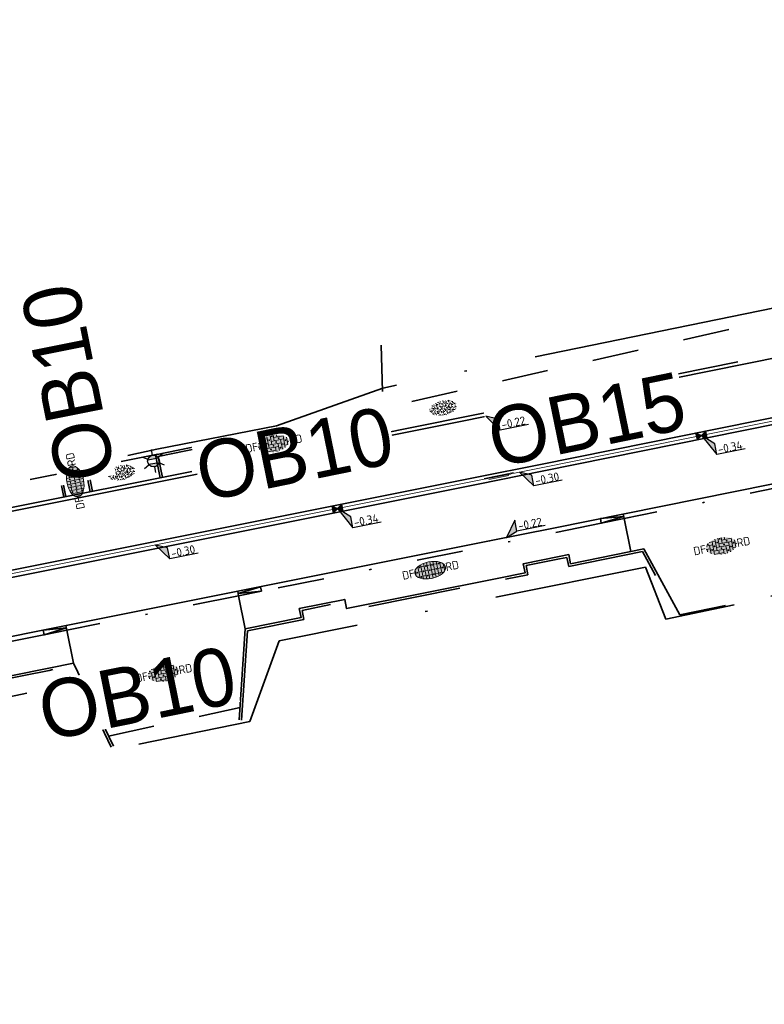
# Model space of a CAD drawing. Header units: metres. Extents: x 0 to 269924, y 0 to 933292.
# Tile 193 of 247: x 135125 to 135157, y 466665 to 466707. Entities that reach past the tile are written whole.
import ezdxf
from ezdxf import colors
from ezdxf.entities.mleader import LeaderData, LeaderLine
from ezdxf.enums import TextEntityAlignment as Align
from ezdxf.math import Vec2, Vec3

# ---------------------------------------------------------------- set-up
doc = ezdxf.new("R2018")
doc.units = ezdxf.units.M
for name, pattern in [('VH-GELEIDEBAND', [6, 2, -2, 0, -2]), ('VH-OPSLUITBAND_100X200', [16, 8, -2, 4, -2]), ('VH-OPSLUITBAND_150X250', [24, 16, -2, 4, -2]), ('XX-HIDDEN', [4, 2, -2]), ('XX-PROJECTGRENS', [18, 12, -3, 0, -3])]:
    doc.linetypes.add(name, pattern=pattern)
for name, color, linetype, lineweight in [('N-WE-GR-GRAS-A-200', 62, 'Continuous', 18), ('N-WE-IE-MEUBILAIR_WEGMEUBILAIR_LICHTMAST-S', 7, 'Continuous', 25), ('N-WE-KG-GRENS_PROJECT-G', 7, 'XX-PROJECTGRENS', 35), ('N-WE-KL-ET_LS_OV_LICHTMAST-S', 190, 'Continuous', 25), ('N-WE-VH-GOOT-S', 170, 'Continuous', 18), ('N-WE-VH-GOOT_STRAATBAKSTEEN-G', 170, 'Continuous', 35), ('N-WE-VH-KANTOPSLUITING-T18', 10, 'Continuous', 18), ('N-WE-VH-KANTOPSLUITING_GELEIDEBAND_50 200_250-G', 20, 'VH-GELEIDEBAND', 35), ('N-WE-VH-KANTOPSLUITING_OPSLUITBAND_100X200-G', 150, 'VH-OPSLUITBAND_100X200', 35), ('N-WE-VH-KANTOPSLUITING_OPSLUITBAND_150X250-G', 150, 'VH-OPSLUITBAND_150X250', 35), ('N-WE-VH-KANTOPSLUITING_VOORKANTBAND-G', 50, 'Continuous', 35), ('N-WE-VH-MATERIAALGRENS-G', 7, 'XX-HIDDEN', 35), ('N-WE-VH-VERHARDING-T18', 10, 'Continuous', 18), ('N-WE-VH-VERHARDING_ASFALT-S', 7, 'Continuous', 18), ('N-WE-VH-VERHARDING_STRAATBAKSTEEN-S', 7, 'Continuous', 18), ('X-XX-AL-HOOGTELABEL-S', 7, 'Continuous', 25)]:
    doc.layers.add(name, color=color, linetype=linetype, lineweight=lineweight)
doc.layers.add('N-WE-GR-GRAS-S', color=7, linetype='Continuous', lineweight=18, true_color=0x00a500)
doc.layers.add('N-WE-RI-HWA_KOLK-S', color=150, linetype='Continuous', lineweight=25, true_color=0x007fff)
doc.layers.add('X-XX-AL-HULPLIJN-G', color=30, linetype='Continuous', lineweight=18, plot=False)
doc.styles.add('NLCS-ISO', font='NLCS-ISO.ttf')
doc.styles.add('NLCS-ISO-M200-T18', font='NLCS-ISO.ttf', dxfattribs={"height": 0.36})
doc.styles.get("Standard").update_dxf_attribs({"font": 'romand.shx'})

# ---------------------------------------------------------------- blocks, each defined once
blk = doc.blocks.new('*U97')
for p, q in [((2.54, -2.2), (0, 0)), ((0, 0), (2.63, -4.6)), ((2.63, -4.6), (2.54, -2.2)), ((8.83, -4.38), (2.63, -4.6))]:
    blk.add_line(p, q)
blk.add_solid([(2.54, -2.2), (0, 0), (2.63, -4.6)])
at = {"style": 'NLCS-ISO'}
blk.add_attdef('...', text='', height=1.8, rotation=2.0313, dxfattribs=at).set_placement((5.74, -4.91), align=Align.BOTTOM_CENTER)
blk = doc.blocks.new('*U98')
at = {"layer": 'X-XX-AL-HOOGTELABEL-S', "xscale": 0.2, "yscale": 0.2, "zscale": 0.2, "rotation": 357.9686646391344}
blk.add_blockref('*U97', (0, 0), dxfattribs=at).add_auto_attribs({'...': '-0.34'})
blk = doc.blocks.new('*U99')
at = {"layer": 'N-WE-GR-GRAS-A-200', "color": 0, "linetype": 'ByBlock', "lineweight": -2, "transparency": 16777216}
for p, rotation in [((135153.923, 466689.474), 11.42573594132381), ((135138.237, 466686.322), 11.30981855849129)]:
    blk.add_blockref('*U98', p, dxfattribs=dict(at, rotation=rotation))
blk = doc.blocks.new('*U114')
for p, q in [((2.49, -1.03), (0, 0)), ((0, 0), (2.56, -3.43)), ((2.56, -3.43), (2.49, -1.03)), ((8.76, -3.25), (2.56, -3.43))]:
    blk.add_line(p, q)
blk.add_solid([(2.49, -1.03), (0, 0), (2.56, -3.43)])
at = {"style": 'NLCS-ISO'}
blk.add_attdef('...', text='', height=1.8, rotation=1.7023, dxfattribs=at).set_placement((5.68, -3.76), align=Align.BOTTOM_CENTER)
blk = doc.blocks.new('*U115')
at = {"layer": 'X-XX-AL-HOOGTELABEL-S', "xscale": 0.2000000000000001, "yscale": 0.2000000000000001, "zscale": 0.2000000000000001, "rotation": 358.2976530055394}
blk.add_blockref('*U114', (0, 0), dxfattribs=at).add_auto_attribs({'...': '-0.30'})
blk = doc.blocks.new('*U116')
at = {"layer": 'N-WE-VH-VERHARDING_ASFALT-S', "color": 0, "linetype": 'ByBlock', "lineweight": -2, "transparency": 16777216}
for p, rotation in [((135146.081, 466687.891), 11.31343506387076), ((135130.392, 466684.753), 11.30981855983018)]:
    blk.add_blockref('*U115', p, dxfattribs=dict(at, rotation=rotation))
blk = doc.blocks.new('*U95')
for p, q in [((2.5, -1.02), (0, 0)), ((0, 0), (2.58, -3.42)), ((2.58, -3.42), (2.5, -1.02)), ((8.78, -3.2), (2.58, -3.42))]:
    blk.add_line(p, q)
blk.add_solid([(2.5, -1.02), (0, 0), (2.58, -3.42)])
at = {"style": 'NLCS-ISO'}
blk.add_attdef('...', text='', height=1.8, rotation=1.9991, dxfattribs=at).set_placement((5.7, -3.73), align=Align.BOTTOM_CENTER)
blk = doc.blocks.new('*U96')
for p, q in [((2.39, 3.35), (0, 0)), ((2.44, 0.95), (2.39, 3.35)), ((0, 0), (2.44, 0.95)), ((8.64, 1.08), (2.44, 0.95))]:
    blk.add_line(p, q)
blk.add_solid([(2.39, 3.35), (0, 0), (2.44, 0.95)])
at = {"style": 'NLCS-ISO'}
blk.add_attdef('...', text='', height=1.8, rotation=1.1798, dxfattribs=at).set_placement((5.55, 0.59), align=Align.BOTTOM_CENTER)
blk = doc.blocks.new('*U542')
at = {"lineweight": 30, "flags": 106}
blk.add_attdef('OB', text='', height=0.36, dxfattribs=at).set_placement((0, 0.1), align=Align.BOTTOM_CENTER)
blk = doc.blocks.new('N-SIE-WEG_LICHTMAST-SO')
h = blk.add_hatch(color=256)
h.paths.add_polyline_path([(1.16, 0.5, 0.658505), (-1.16, 0.5)])
h.paths.add_polyline_path([(-1.16, -0.5, 0.658505), (1.16, -0.5)])
at = {"flags": 128}
for points in [[(0, 1.27), (0, 2.53)], [(-2.19, 1.27), (-1.1, 0.63)], [(-1.16, 0.5), (1.16, 0.5)], [(1.1, 0.63), (2.19, 1.27)], [(-2.19, -1.27), (-1.1, -0.63)], [(-1.16, -0.5), (1.16, -0.5)], [(0, -1.27), (0, -2.53)], [(2.19, -1.27), (1.1, -0.63)]]:
    blk.add_lwpolyline(points, dxfattribs=at)
at = {"ltscale": 0.5}
blk.add_circle((0, 0), 1.27, dxfattribs=at)
at = {"style": 'NLCS-ISO'}
blk.add_attdef('TYPE', text='', height=1.8, dxfattribs=at).set_placement((0, 2.53), align=Align.BOTTOM_CENTER)
blk = doc.blocks.new('SVH-GOOT_SYMBOOL-SO')
at = {"color": 7, "linetype": 'Continuous'}
for p, q in [((-0.206, 2.137), (-0.206, -2.217)), ((0, 2.669), (0, -2.669)), ((0.2, 3.125), (0.2, -3.359))]:
    blk.add_line(p, q, dxfattribs=at)
at = {"style": 'NLCS-ISO'}
blk.add_attdef('MATERIAAL', text='', height=1.8, dxfattribs=at).set_placement((-1.098, 0), align=Align.MIDDLE_RIGHT)
blk.add_attdef('KLEUR', text='', height=1.8, dxfattribs=at).set_placement((1.1, 0), align=Align.MIDDLE_LEFT)
blk = doc.blocks.new('*U586')
at = {"layer": 'N-WE-VH-GOOT-S', "xscale": 0.2, "yscale": 0.2, "zscale": 0.2, "rotation": 90.04068231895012}
blk.add_blockref('SVH-GOOT_SYMBOOL-SO', (0, 0), dxfattribs=at)
blk = doc.blocks.new('*U587')
at = {"layer": 'N-WE-KL-ET_LS_OV_LICHTMAST-S', "color": 0, "linetype": 'ByBlock', "lineweight": -2, "transparency": 16777216, "rotation": 11.31343506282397}
blk.add_blockref('*U586', (135145.175, 466687.709), dxfattribs=at)
blk = doc.blocks.new('SVH-SBS_DIKFORMAAT_ELLEBOOG_KL-SO')
h = blk.add_hatch(color=254)
edge = h.paths.add_edge_path()
edge.add_ellipse((1.09, 0.12), major_axis=(3.39, 0), ratio=0.533267, start_angle=0, end_angle=360)
for p, q in [((-2.3, 0), (-1.38, 0)), ((-2.13, 0.69), (-0.69, 0.69)), ((-1.38, 0.69), (-1.38, -1.12)), ((-1.35, 1.38), (0, 1.38)), ((-0.69, 1.38), (-0.69, -1.38)), ((0, 1.84), (0, -0.69)), ((0, 0), (2.76, 0)), ((0.69, 1.92), (0.69, 0)), ((0.69, 0.69), (3.45, 0.69)), ((1.38, 1.93), (1.38, 0.69)), ((1.38, 1.38), (3.54, 1.38)), ((2.07, 1.86), (2.07, 1.38)), ((2.76, 0.69), (2.76, -1.45)), ((3.45, 1.38), (3.45, -1.18)), ((4.14, 0.92), (4.14, -0.67)), ((4.14, 0), (4.48, 0)), ((-2.07, 0), (-2.07, -0.54)), ((-0.8, -1.38), (1.38, -1.38)), ((-0.69, -0.69), (2.07, -0.69)), ((0.69, -1.38), (0.69, -1.67)), ((1.38, -0.69), (1.38, -1.68)), ((2.07, 0), (2.07, -1.61)), ((2.76, -1.38), (2.98, -1.38)), ((3.45, -0.69), (4.12, -0.69))]:
    blk.add_line(p, q)
for centre in [(-0.35, 0.34), (0.34, 1.03), (1.03, 1.72), (1.72, 0.34), (2.41, 1.03), (3.79, 0.34), (-1.04, -0.35), (0.34, -1.04), (1.03, -0.35), (2.41, -1.04), (3.11, -0.35)]:
    blk.add_circle(centre, 0.0881)
for centre, start, end in [((-1.73, 1.03), 158.9124, 101.1902), ((1.72, -1.73), 59.0911, 132.3433)]:
    blk.add_arc(centre, 0.0881, start, end)
at = {"style": 'NLCS-ISO'}
blk.add_attdef('FORMAAT', text='', height=1.8, dxfattribs=at).set_placement((-2.3, 0.12), align=Align.MIDDLE_RIGHT)
blk.add_attdef('KLEUR', text='', height=1.8, dxfattribs=at).set_placement((4.49, 0.12), align=Align.MIDDLE_LEFT)
at = {"style": 'NLCS-ISO', "flags": 1}
blk.add_attdef('FUNCTIE', text='', height=1.8, dxfattribs=at).set_placement((0.12, -3.58), align=Align.MIDDLE_CENTER)
blk = doc.blocks.new('SVH-SBS_DIKFORMAAT_HALFST_KL-SO')
h = blk.add_hatch(color=254)
edge = h.paths.add_edge_path()
edge.add_ellipse((0.06, -0.03), major_axis=(3.39, 0), ratio=0.533267, start_angle=0, end_angle=360)
for p, q in [((-3.34, 0.03), (-3.11, 0.03)), ((-3.11, -0.69), (-3.11, 0.63)), ((-2.65, 1.06), (-2.42, 1.06)), ((-2.42, -1.27), (-2.42, 1.21)), ((-2.42, 0.03), (-1.73, 0.03)), ((-1.73, -1.57), (-1.73, 1.51)), ((-1.73, 1.06), (-1.04, 1.06)), ((-1.04, -1.74), (-1.04, 1.69)), ((-1.04, 0.03), (-0.35, 0.03)), ((-0.35, -1.83), (-0.35, 1.77)), ((-0.35, 1.06), (0.34, 1.06)), ((0.34, -1.83), (0.34, 1.78)), ((0.34, 0.03), (1.03, 0.03)), ((1.03, -1.76), (1.03, 1.71)), ((1.03, 1.06), (1.72, 1.06)), ((1.72, -1.6), (1.72, 1.55)), ((1.72, 0.03), (2.41, 0.03)), ((2.41, -1.33), (2.41, 1.27)), ((2.41, 1.06), (2.77, 1.06)), ((3.1, -0.82), (3.1, 0.77)), ((3.1, 0.03), (3.45, 0.03)), ((-2.8, -1.01), (-2.42, -1.01)), ((-1.73, -1.01), (-1.04, -1.01)), ((-0.35, -1.01), (0.34, -1.01)), ((1.03, -1.01), (1.72, -1.01)), ((2.41, -1.01), (2.91, -1.01))]:
    blk.add_line(p, q)
for centre in [(-2.76, 0), (-2.07, 1.03), (-1.38, 0), (-0.69, 1.03), (0, 0), (0.69, 1.03), (1.38, 0), (2.07, 1.03), (2.76, 0), (-2.07, -1.09), (-0.69, -1.09), (0.69, -1.04), (2.07, -1.04)]:
    blk.add_circle(centre, 0.0881)
blk.add_ellipse((0.06, -0.03), major_axis=(3.39, 0), ratio=0.533267)
at = {"style": 'NLCS-ISO'}
blk.add_attdef('FORMAAT', text='', height=1.8, dxfattribs=at).set_placement((-3.34, -0.03), align=Align.MIDDLE_RIGHT)
blk.add_attdef('KLEUR', text='', height=1.8, dxfattribs=at).set_placement((3.45, -0.03), align=Align.MIDDLE_LEFT)
at = {"style": 'NLCS-ISO', "flags": 1}
blk.add_attdef('FUNCTIE', text='', height=1.8, dxfattribs=at).set_placement((0.12, -3.58), align=Align.MIDDLE_CENTER)
blk = doc.blocks.new('*U141')
at = {"lineweight": 30, "flags": 106}
blk.add_attdef('OB', text='', height=0.36, dxfattribs=at).set_placement((0, 0.1), align=Align.BOTTOM_CENTER)
blk = doc.blocks.new('*U636')
at = {"lineweight": 30, "flags": 106}
blk.add_attdef('OB', text='', height=0.36, dxfattribs=at).set_placement((0, 0.1), align=Align.BOTTOM_CENTER)
blk = doc.blocks.new('SGR-GRAS_01-SO')
at = {"ltscale": 0.1}
for p, q in [((-1.96, -0.07), (-1.98, 0)), ((-1.93, 0.19), (-1.93, 0.24)), ((-1.89, 0.24), (-1.92, 0.25)), ((-1.67, 0.02), (-1.6, 0.04)), ((-1.6, 0.24), (-1.65, 0.29)), ((-1.53, 0.32), (-1.6, 0.35)), ((-1.45, 0.64), (-1.52, 0.66)), ((-1.52, 0.19), (-1.44, 0.19)), ((-1.47, 0.58), (-1.48, 0.65)), ((-1.43, 0.48), (-1.35, 0.5)), ((-1.36, 0.21), (-1.43, 0.23)), ((-1.42, 0.13), (-1.36, 0.17)), ((-1.38, 0.11), (-1.32, 0.16)), ((-1.37, 0.01), (-1.38, 0.08)), ((-1.33, 0.11), (-1.33, 0.19)), ((-1.3, 0.76), (-1.32, 0.77)), ((-1.28, 0.68), (-1.28, 0.76)), ((-1.17, 0.39), (-1.23, 0.43)), ((-1.17, 0.24), (-1.22, 0.29)), ((-1.15, 0.65), (-1.21, 0.7)), ((-1.11, 0.17), (-1.04, 0.19)), ((-1.03, 0.03), (-1.1, 0.07)), ((-0.94, 0.84), (-1, 0.88)), ((-0.97, 0.51), (-0.92, 0.57)), ((-0.89, 0.5), (-0.97, 0.52)), ((-0.94, 0.19), (-0.87, 0.19)), ((-0.92, 0.42), (-0.86, 0.46)), ((-0.89, 0.81), (-0.82, 0.81)), ((-0.87, 0.66), (-0.89, 0.73)), ((-0.8, 0.06), (-0.88, 0.08)), ((-0.87, 0.62), (-0.8, 0.64)), ((-0.8, 0.47), (-0.87, 0.51)), ((-0.75, 0.24), (-0.8, 0.29)), ((-0.77, 0.09), (-0.79, 0.16)), ((-0.73, 0.65), (-0.78, 0.7)), ((-0.74, 0.03), (-0.73, 0.11)), ((-0.67, 0.11), (-0.73, 0.14)), ((-0.69, 0.61), (-0.68, 0.68)), ((-0.58, 0.92), (-0.64, 0.96)), ((-0.56, 0.92), (-0.51, 0.97)), ((-0.56, 0.32), (-0.48, 0.34)), ((-0.44, 0.55), (-0.51, 0.59)), ((-0.43, 0.78), (-0.5, 0.8)), ((-0.42, 0.71), (-0.36, 0.74)), ((-0.34, 0.35), (-0.41, 0.37)), ((-0.32, 0.24), (-0.38, 0.29)), ((-0.31, 0.19), (-0.37, 0.22)), ((-0.37, 0.19), (-0.29, 0.19)), ((-0.31, 0.65), (-0.36, 0.7)), ((-0.32, 0.81), (-0.24, 0.81)), ((-0.32, 0.77), (-0.24, 0.79)), ((-0.28, 0.73), (-0.29, 0.81)), ((-0.21, 1), (-0.27, 1.03)), ((-0.24, 0.02), (-0.17, 0.04)), ((-0.18, 0.17), (-0.19, 0.24)), ((-0.08, 0.63), (-0.14, 0.67)), ((-0.14, -0.04), (-0.14, 0.03)), ((-0.09, 0.53), (-0.09, 0.6)), ((-0.08, 0.16), (-0.03, 0.21)), ((-0.07, 0.19), (0, 0.23)), ((0.06, 0.27), (-0.01, 0.3)), ((0, 0.47), (0.07, 0.49)), ((0.1, 0.24), (0.05, 0.29)), ((0.13, 0.64), (0.06, 0.66)), ((0.07, 0.99), (0.14, 1.03)), ((0.12, 0.65), (0.07, 0.7)), ((0.22, 0.2), (0.15, 0.22)), ((0.21, 0.19), (0.28, 0.19)), ((0.29, 0.71), (0.22, 0.75)), ((0.24, 0.92), (0.31, 0.94)), ((0.26, 0.81), (0.33, 0.81)), ((0.32, 0.81), (0.3, 0.89)), ((0.31, 0.17), (0.39, 0.19)), ((0.32, 0.57), (0.38, 0.62)), ((0.42, 0.34), (0.36, 0.38)), ((0.42, 0.25), (0.4, 0.32)), ((0.43, 0.48), (0.49, 0.51)), ((0.53, 0.24), (0.47, 0.29)), ((0.54, 0.65), (0.49, 0.7)), ((0.56, -0.02), (0.49, 0.02)), ((0.5, 0.45), (0.51, 0.53)), ((0.59, 0.93), (0.52, 0.94)), ((0.55, 0.62), (0.63, 0.64)), ((0.65, 0.79), (0.58, 0.83)), ((0.68, 0.49), (0.61, 0.51)), ((0.77, 0.05), (0.7, 0.07)), ((0.78, 0.42), (0.72, 0.46)), ((0.78, 0.19), (0.86, 0.19)), ((0.83, 0.81), (0.91, 0.81)), ((0.92, 0.06), (0.85, 0.09)), ((0.87, 0.31), (0.94, 0.33)), ((0.95, 0.24), (0.9, 0.29)), ((0.91, 0.89), (0.91, 0.92)), ((0.97, 0.65), (0.91, 0.7)), ((0.93, 0.76), (0.99, 0.8)), ((1.01, 0.87), (0.95, 0.91)), ((1.01, 0.33), (1, 0.4)), ((1.15, 0.78), (1.08, 0.8)), ((1.15, 0.5), (1.08, 0.54)), ((1.1, 0.38), (1.1, 0.45)), ((1.11, 0.77), (1.18, 0.79)), ((1.24, 0.34), (1.17, 0.36)), ((1.18, 0.01), (1.26, 0.03)), ((1.21, 0.21), (1.26, 0.26)), ((1.28, 0.14), (1.22, 0.17)), ((1.28, 0.25), (1.35, 0.29)), ((1.37, 0.24), (1.32, 0.29)), ((1.39, 0.65), (1.34, 0.7)), ((1.36, 0.19), (1.43, 0.19)), ((1.42, 0.46), (1.5, 0.48)), ((1.51, 0.58), (1.44, 0.62)), ((1.64, 0.21), (1.58, 0.25)), ((1.61, 0.41), (1.59, 0.48)), ((1.69, 0.3), (1.7, 0.37)), ((1.79, 0.19), (1.72, 0.21)), ((1.74, 0.16), (1.81, 0.18)), ((1.8, 0.24), (1.75, 0.29)), ((1.93, 0.19), (1.95, 0.19)), ((-1.92, -0.16), (-1.85, -0.12)), ((-1.82, -0.08), (-1.9, -0.06)), ((-1.76, -0.13), (-1.82, -0.09)), ((-1.78, -0.3), (-1.73, -0.25)), ((-1.62, -0.5), (-1.69, -0.46)), ((-1.63, -0.57), (-1.68, -0.52)), ((-1.61, -0.17), (-1.67, -0.11)), ((-1.57, -0.44), (-1.49, -0.44)), ((-1.54, -0.66), (-1.5, -0.64)), ((-1.4, -0.05), (-1.46, -0.01)), ((-1.38, -0.46), (-1.38, -0.39)), ((-1.35, -0.28), (-1.28, -0.26)), ((-1.27, -0.23), (-1.34, -0.21)), ((-1.26, -0.42), (-1.33, -0.38)), ((-1.27, -0.56), (-1.28, -0.48)), ((-1.21, -0.57), (-1.26, -0.52)), ((-1.18, -0.67), (-1.25, -0.65)), ((-1.19, -0.17), (-1.24, -0.11)), ((-1.13, -0.78), (-1.19, -0.75)), ((-1.06, -0.39), (-1, -0.35)), ((-1.04, -0.58), (-0.97, -0.57)), ((-0.99, -0.44), (-0.92, -0.44)), ((-0.9, -0.34), (-0.96, -0.3)), ((-0.9, -0.65), (-0.84, -0.6)), ((-0.84, -0.94), (-0.85, -0.93)), ((-0.78, -0.57), (-0.84, -0.52)), ((-0.76, -0.7), (-0.83, -0.67)), ((-0.76, -0.17), (-0.82, -0.11)), ((-0.8, -0.13), (-0.73, -0.11)), ((-0.71, -0.38), (-0.79, -0.36)), ((-0.79, -0.54), (-0.78, -0.46)), ((-0.72, -0.89), (-0.65, -0.87)), ((-0.71, -0.9), (-0.64, -0.86)), ((-0.62, -0.82), (-0.7, -0.8)), ((-0.67, -0.48), (-0.69, -0.4)), ((-0.53, -0.26), (-0.6, -0.22)), ((-0.58, -0.99), (-0.59, -0.97)), ((-0.57, -0.1), (-0.5, -0.06)), ((-0.49, -0.25), (-0.44, -0.19)), ((-0.48, -0.44), (-0.41, -0.42)), ((-0.4, -0.63), (-0.46, -0.59)), ((-0.38, -0.98), (-0.43, -0.93)), ((-0.42, -0.44), (-0.34, -0.44)), ((-0.36, -0.57), (-0.41, -0.52)), ((-0.34, -0.17), (-0.39, -0.11)), ((-0.26, -0.99), (-0.33, -0.95)), ((-0.25, -0.09), (-0.32, -0.07)), ((-0.17, -0.18), (-0.24, -0.14)), ((-0.16, -0.53), (-0.23, -0.51)), ((-0.21, -0.61), (-0.15, -0.58)), ((-0.19, -0.62), (-0.19, -0.54)), ((-0.17, -0.74), (-0.1, -0.72)), ((-0.07, -0.97), (-0.14, -0.95)), ((-0.04, -0.55), (-0.1, -0.51)), ((-0.08, -0.4), (-0.09, -0.32)), ((-0.01, -1.01), (0.04, -0.95)), ((0.05, -0.98), (0, -0.93)), ((0.07, -0.57), (0.01, -0.52)), ((0.02, -0.96), (0.01, -0.89)), ((0.08, -0.17), (0.03, -0.11)), ((0.1, -0.91), (0.03, -0.88)), ((0.07, -0.29), (0.14, -0.27)), ((0.19, -0.1), (0.13, -0.06)), ((0.16, -0.44), (0.23, -0.44)), ((0.17, -1.04), (0.22, -1.02)), ((0.31, -0.24), (0.24, -0.22)), ((0.33, -0.47), (0.26, -0.43)), ((0.29, -0.33), (0.35, -0.29)), ((0.4, -0.68), (0.32, -0.66)), ((0.39, -0.6), (0.45, -0.55)), ((0.39, -0.59), (0.46, -0.57)), ((0.4, -0.69), (0.41, -0.62)), ((0.46, -0.83), (0.4, -0.8)), ((0.47, -0.98), (0.42, -0.93)), ((0.49, -0.57), (0.44, -0.52)), ((0.45, -0.12), (0.46, -0.05)), ((0.51, -0.17), (0.45, -0.11)), ((0.52, -0.32), (0.5, -0.24)), ((0.62, -0.88), (0.6, -0.81)), ((0.63, -0.14), (0.7, -0.12)), ((0.69, -0.39), (0.62, -0.35)), ((0.64, -0.84), (0.71, -0.81)), ((0.7, -0.89), (0.77, -0.88)), ((0.73, -0.44), (0.81, -0.44)), ((0.82, -0.76), (0.76, -0.72)), ((0.78, -0.04), (0.85, 0)), ((0.86, -0.39), (0.79, -0.37)), ((0.8, -0.19), (0.85, -0.14)), ((0.86, -0.94), (0.84, -0.93)), ((0.91, -0.57), (0.86, -0.52)), ((0.93, -0.17), (0.88, -0.11)), ((0.95, -0.83), (0.88, -0.81)), ((0.94, -0.44), (1.01, -0.42)), ((1.05, -0.31), (0.99, -0.27)), ((1, -0.77), (1, -0.7)), ((1.05, -0.2), (1.05, -0.12)), ((1.11, -0.24), (1.1, -0.16)), ((1.19, -0.68), (1.12, -0.64)), ((1.14, -0.56), (1.21, -0.52)), ((1.21, -0.8), (1.2, -0.73)), ((1.33, -0.1), (1.26, -0.08)), ((1.26, -0.75), (1.33, -0.73)), ((1.34, -0.57), (1.29, -0.52)), ((1.36, -0.17), (1.3, -0.11)), ((1.31, -0.44), (1.38, -0.44)), ((1.42, -0.23), (1.35, -0.19)), ((1.42, -0.54), (1.35, -0.52)), ((1.55, -0.6), (1.49, -0.56)), ((1.5, -0.29), (1.57, -0.27)), ((1.64, -0.27), (1.65, -0.2)), ((1.64, -0.27), (1.7, -0.23)), ((1.68, -0.55), (1.74, -0.5)), ((1.71, -0.16), (1.69, -0.09)), ((1.78, -0.15), (1.71, -0.11)), ((1.71, -0.52), (1.71, -0.52)), ((1.78, -0.17), (1.73, -0.11)), ((1.88, -0.25), (1.81, -0.23))]:
    blk.add_line(p, q, dxfattribs=at)
at = {"ltscale": 0.1, "style": 'NLCS-ISO'}
blk.add_attdef('TYPE', text='', height=0.5, dxfattribs=at).set_placement((3.47, -0.02), align=Align.MIDDLE_CENTER)
blk = doc.blocks.new('N-SRI-KOLK_STRAAT_450X300-SO')
h = blk.add_hatch(color=256)
h.dxf.hatch_style = 1
h.paths.add_polyline_path([(0, 0), (-1.125, 0.75), (-1.125, -0.75)])
h.paths.add_polyline_path([(1.125, -0.75), (1.125, 0.75), (0, 0)])
for p, q in [((-1.125, -0.75), (1.125, 0.75)), ((1.125, -0.75), (-1.125, 0.75))]:
    blk.add_line(p, q)
at = {"flags": 128}
blk.add_lwpolyline([(-1.125, -0.75), (1.125, -0.75), (1.125, 0.75), (-1.125, 0.75)], close=True, dxfattribs=at)

msp = doc.modelspace()

# ---------------------------------------------------------------- linework, layer by layer
at = {"layer": 'N-WE-KG-GRENS_PROJECT-G', "flags": 128}
msp.add_lwpolyline([(133942.152, 466524.013), (133955.533, 466522.507), (133956.145, 466521.626), (133962.811, 466521.355), (133963.543, 466522.67), (133965.054, 466522.563), (133965.551, 466521.193), (133981.5, 466520.334), (133981.565, 466520.896), (133982.028, 466520.86), (133994.134, 466520.33), (133994.151, 466519.671), (134009.067, 466519.478), (134013.911, 466519.512), (134027.732, 466519.636), (134028.693, 466519.554), (134034.796, 466519.611), (134050.86, 466519.659), (134068.501, 466520.152), (134071.254, 466520.237), (134077.26, 466520.692), (134094.041, 466522.635), (134101.385, 466523.282), (134101.428, 466523.91), (134128.995, 466527.092), (134141.938, 466528.627), (134148.421, 466529.392), (134148.476, 466529.087), (134157.108, 466530.24), (134157.762, 466530.339), (134157.953, 466529.076), (134163.706, 466529.946), (134172.69, 466531.055), (134201.838, 466535.069), (134202.197, 466534.878), (134203.304, 466535.042), (134208.161, 466535.722), (134214.682, 466536.673), (134215.15, 466536.846), (134235.766, 466539.754), (134239.587, 466540.449), (134251.117, 466542.218), (134251.536, 466542.09), (134264.479, 466543.833), (134264.487, 466544.317), (134273.56, 466545.641), (134273.608, 466545.287), (134285.679, 466546.863), (134299.118, 466548.971), (134309.192, 466550.345), (134329.805, 466553.659), (134341.526, 466555.206), (134346.97, 466556.112), (134351.977, 466556.025), (134358.949, 466556.887), (134359.186, 466557.313), (134365.426, 466557.917), (134389.225, 466560.758), (134395.395, 466561.519), (134400.633, 466562.019), (134418.638, 466563.907), (134426.404, 466566.343), (134432.472, 466567.14), (134437.532, 466567.422), (134444.848, 466568.25), (134448.277, 466568.388), (134484.594, 466572.762), (134486.539, 466572.966), (134490.599, 466573.546), (134498.499, 466574.536), (134514.318, 466576.701), (134542.397, 466581.367), (134546.702, 466582.122), (134551.593, 466582.441), (134551.871, 466583.179), (134557.906, 466584.406), (134558.276, 466584.115), (134567.36, 466586.004), (134582.717, 466588.715), (134583.108, 466588.972), (134590.444, 466590.398), (134630.038, 466598.271), (134633.264, 466598.923), (134632.087, 466604.993), (134646.051, 466607.537), (134647.414, 466607.429), (134666.972, 466611.405), (134675.342, 466617.463), (134674.819, 466607.593), (134696.995, 466610.537), (134702.172, 466611.327), (134706.525, 466612.071), (134709.085, 466612.323), (134712.087, 466612.776), (134715, 466613.203), (134716.349, 466613.229), (134723.364, 466613.968), (134738.981, 466616.639), (134746.062, 466617.28), (134746.09, 466616.641), (134760.121, 466618.861), (134759.993, 466619.829), (134768.446, 466621.137), (134784.615, 466623.738), (134787.541, 466625.072), (134796.772, 466626.479), (134796.899, 466625.715), (134813.878, 466628.545), (134820.226, 466629.584), (134847.68, 466634.234), (134881.79, 466639.204), (134881.926, 466639.532), (134884.43, 466640.009), (134893.797, 466641.711), (134903.085, 466643.328), (134904.138, 466643.527), (134920.265, 466646.374), (134921.332, 466646.578), (134937.367, 466649.518), (134938.501, 466649.708), (134961.555, 466654.096), (134967.764, 466655.262), (134974.722, 466656.563), (134984.23, 466658.491), (134992.023, 466659.998), (134995.809, 466660.766), (135000.442, 466661.693), (135009.695, 466663.648), (135010.659, 466663.869), (135018.832, 466665.618), (135021.92, 466666.314), (135034.093, 466668.943), (135034.161, 466668.769), (135043.8, 466670.832), (135059.084, 466674.02), (135068.771, 466676.078), (135083.089, 466679.034), (135091.902, 466680.993), (135097.488, 466682.166), (135104.831, 466683.651), (135116.534, 466686.231), (135119.892, 466686.792), (135126.3, 466688.013), (135127.347, 466688.196), (135130.448, 466688.891), (135135.602, 466689.887), (135140.19, 466691.518), (135166.592, 466696.94), (135182.368, 466700.724), (135201.902, 466704.748), (135203.941, 466705.082), (135209.867, 466705.957), (135217.801, 466707.782), (135228.821, 466709.933), (135242.391, 466712.598), (135277.698, 466719.723), (135279.457, 466720.111), (135279.55, 466721.578), (135288.178, 466723.073), (135350.963, 466735.305), (135501.986, 466763.685), (135501.162, 466761.839), (135525.132, 466766.833), (135533.639, 466768.672), (135569.042, 466775.188), (135582.767, 466777.378), (135584.022, 466777.634), (135585.675, 466776.264, 0.01918), (135652.451, 466792.01), (135652.891, 466793.457), (135660.981, 466795.919), (135661.574, 466796.074), (135664.481, 466796.836), (135665.946, 466796.651), (135673.558, 466799.328), (135680.977, 466801.739), (135687.276, 466804.201), (135692.547, 466806.295), (135705.432, 466809.743), (135712.094, 466810.706), (135728.145, 466817.035), (135760.285, 466825.832), (135773.458, 466829.179), (135789.116, 466834.08), (135813.029, 466842.892), (135823.352, 466846.718), (135839.426, 466852.91), (135860.96, 466860.89), (135867.928, 466863.26), (135895.199, 466872.784), (135899.312, 466861.8), (135873.359, 466852.082), (135873.188, 466848.843), (135867.814, 466846.669), (135856.104, 466842.036), (135847.253, 466838.505), (135830.033, 466832.514), (135818.854, 466828.652), (135812.865, 466826.949), (135808.959, 466825.804), (135805.053, 466824.658), (135770.731, 466814.307), (135766.971, 466812.016), (135761.879, 466808.079), (135757.591, 466807.133), (135743.839, 466803.566), (135724.075, 466798.35), (135721.275, 466798.229), (135720.422, 466801.401), (135715.133, 466799.834), (135698.553, 466794.754), (135698.279, 466793.693), (135686.038, 466790.352), (135686.038, 466789.248), (135686.038, 466787.562), (135681.985, 466786.092), (135677.719, 466785.319), (135623.458, 466770.711), (135607.41, 466767.662), (135584.355, 466763.142), (135577.091, 466761.475), (135570.47, 466760.803), (135524.714, 466753.103), (135522.642, 466752.878), (135515.666, 466751.661), (135498.388, 466748.218), (135460.498, 466741.759), (135438.515, 466737.953), (135402.134, 466731.048), (135401.842, 466732.671), (135396.111, 466731.637), (135390.927, 466730.659), (135374.008, 466727.423), (135342.463, 466720.896), (135337.831, 466720.249), (135332.781, 466719.412), (135316.41, 466716.549), (135312.764, 466716.512), (135301.04, 466714.003), (135296.667, 466713.077), (135288.078, 466711.338), (135288.031, 466710.414), (135288.066, 466708.643), (135283.612, 466707.738), (135244.114, 466700.084), (135242.59, 466702.114), (135218.779, 466697.088), (135216.4, 466696.736), (135207.126, 466694.996), (135197.842, 466693.22), (135196.987, 466690.777), (135188.214, 466689.009), (135186.218, 466690.919), (135157.953, 466685.339), (135157.545, 466682.623), (135152.388, 466681.564), (135151.517, 466683.806), (135135.729, 466680.62), (135134.464, 466677.149), (135128.184, 466675.854), (135125.788, 466678.571), (135109.606, 466675.114), (135107.871, 466673.543), (135107.871, 466672.134), (135099.469, 466670.442), (135080.265, 466666.625), (135079.406, 466666.151), (135069.61, 466664.202), (135057.638, 466661.759), (135035.803, 466657.155), (135033.723, 466658.689), (135013.618, 466654.679), (135014.198, 466652.086), (135012.612, 466651.731), (135012.176, 466654.16), (134999.525, 466651.581), (134981.058, 466648.065), (134978.74, 466647.609), (134978.586, 466647.723), (134973.29, 466646.777), (134967.912, 466645.754), (134966.071, 466645.409), (134952.75, 466642.776), (134952.592, 466643.577), (134951.246, 466643.315), (134944.955, 466642.097), (134940.872, 466641.345), (134939.907, 466640.789), (134925.329, 466637.906), (134925.171, 466637.877), (134925.333, 466636.966), (134925.553, 466635.733), (134922.159, 466635.157), (134921.983, 466636.201), (134920.712, 466635.973), (134906.644, 466633.431), (134906.509, 466633.768), (134899.927, 466632.517), (134896.041, 466630.574), (134862.297, 466626.202), (134861.423, 466623.924), (134854.723, 466622.819), (134853.222, 466624.597), (134834.721, 466621.381), (134818.755, 466618.638), (134803.128, 466616.182), (134801.097, 466614.744), (134787.48, 466613.242), (134768.983, 466610.888), (134755.14, 466609.258), (134754.957, 466609.237), (134754.786, 466610.217), (134731.872, 466606.359), (134713.4, 466603.055), (134699.607, 466600.717), (134685.428, 466598.156), (134675.878, 466596.194), (134672.276, 466595.656), (134668.91, 466595.016), (134645.926, 466591.058), (134638.577, 466590.001), (134611.474, 466584.899), (134601.717, 466583.131), (134600.6, 466582.901), (134592.762, 466581.44), (134575.118, 466578.109), (134569.726, 466577.127), (134558.057, 466574.923), (134547.369, 466573.132), (134538.23, 466571.522), (134531.355, 466570.551), (134524.272, 466569.346), (134519.026, 466568.326), (134515.39, 466567.719), (134505.384, 466563.341), (134500.986, 466562.643), (134495.881, 466561.909), (134495.823, 466562.312), (134492.204, 466563.642), (134484.398, 466562.518), (134478.905, 466561.786), (134469.843, 466560.533), (134464.536, 466559.742), (134456.919, 466558.745), (134448.033, 466557.687), (134433.208, 466556.61), (134412.104, 466554.577), (134407.553, 466554.101), (134387.467, 466551.741), (134381.785, 466550.955), (134364.962, 466548.659), (134360.191, 466548.481), (134354.944, 466547.628), (134324.113, 466542.837), (134319.685, 466541.923), (134312.466, 466540.844), (134307.061, 466539.9), (134305.527, 466540.739), (134283.993, 466537.831), (134278.004, 466536.268), (134260.392, 466533.941), (134253.899, 466532.65), (134244.867, 466531.618), (134227.961, 466528.835), (134196.876, 466524.748), (134191.294, 466524.652), (134189.441, 466519.487), (134180.543, 466523.251), (134138.079, 466517.961), (134135.279, 466517.668), (134120.646, 466515.791), (134115.858, 466514.998), (134094.415, 466512.788), (134094.483, 466512.133), (134077.905, 466510.692), (134056.132, 466509.19), (134043.898, 466509.02), (134033.049, 466509.242), (134023.923, 466509.529), (134011.048, 466510.262), (134011.12, 466510.989), (133978.031, 466511.971), (133977.492, 466511.386), (133976.525, 466511.415), (133970.93, 466511.61), (133940.859, 466512.853), (133936.339, 466513.04), (133926.354, 466513.566), (133918.767, 466513.929), (133914.845, 466514.016), (133909.555, 466514.279), (133907.78, 466514.373), (133898.183, 466514.701), (133889.291, 466514.99), (133877.411, 466515.387), (133865.169, 466516.189), (133858.598, 466516.511), (133853.557, 466516.784), (133840.824, 466517.534), (133833.647, 466517.757), (133833.706, 466517.421), (133832.853, 466517.458), (133826.979, 466517.575), (133808.076, 466518.296), (133803.308, 466518.179), (133802.56, 466518.555), (133780.072, 466520.153), (133779.6, 466519.291), (133774.066, 466519.538), (133773.735, 466520.559), (133740.527, 466522.642), (133713.376, 466524.159), (133705.703, 466524.636), (133705.709, 466526.266), (133685.059, 466527.583), (133660.563, 466529.253), (133639.129, 466529.346), (133622.453, 466530.286), (133616.388, 466530.543), (133614.494, 466530.624), (133604.393, 466531.597), (133597.464, 466531.465), (133574.3, 466531.955), (133566.695, 466531.543), (133561.32, 466531.616), (133554.142, 466531.627), (133545.309, 466531.719), (133535.509, 466531.795), (133530.483, 466531.897), (133499.098, 466532.845), (133498.91, 466530.624), (133497.604, 466522.359), (133448.566, 466524.379), (133448.421, 466522.59), (133414.567, 466524.034), (133414.497, 466533.241), (133401.904, 466533.723), (133353.812, 466535.745), (133352.26, 466536.139), (133333.107, 466536.524), (133333.343, 466545.829), (133369.152, 466544.714), (133381.325, 466544.396), (133400.699, 466543.637), (133404.005, 466543.551), (133435.456, 466542.61), (133435.456, 466542.277), (133451.526, 466541.628), (133467.883, 466541.235), (133477.659, 466542.034), (133509.103, 466541.442), (133515.138, 466541.284), (133519.939, 466540.992), (133525.525, 466540.798), (133532.518, 466540.097), (133548.147, 466539.778), (133548.297, 466540.601), (133555.22, 466540.722), (133564.265, 466540.558), (133565.06, 466540.188), (133570.074, 466540.025), (133574.07, 466539.875), (133576.623, 466539.795), (133577.163, 466540.007), (133601.21, 466539.677), (133602.809, 466541.635), (133610.483, 466541.448), (133611.878, 466539.353), (133618.8, 466539.154), (133622.331, 466538.943), (133622.362, 466539.485), (133627.247, 466539.274), (133627.305, 466538.709), (133642.487, 466537.733), (133654.92, 466537.235), (133674.71, 466536.649), (133674.766, 466536.962), (133682.638, 466536.639), (133685.084, 466535.631), (133701.924, 466534.36), (133703.6, 466534.856), (133708.504, 466534.396), (133731.895, 466532.391), (133737.992, 466531.942), (133749.854, 466530.901), (133752.15, 466530.77), (133756.921, 466530.655), (133767.535, 466530.109), (133779.853, 466530.016), (133787.77, 466529.934), (133810.905, 466528.967), (133832.384, 466528.238), (133837.192, 466527.837), (133897.841, 466525.036)], format="xyb", close=True, dxfattribs=at)
at = {"layer": 'N-WE-VH-GOOT_STRAATBAKSTEEN-G', "flags": 128}
for points in [[(135099.352, 466678.655), (135105.806, 466679.959), (135108.878, 466680.579), (135124.92, 466683.811), (135144.242, 466687.676), (135146.992, 466688.226), (135167.273, 466692.325), (135179.756, 466694.851), (135191.674, 466697.266), (135203.122, 466699.584), (135219.904, 466702.972), (135269.882, 466712.954), (135284.319, 466715.827), (135289.968, 466716.948), (135291.06, 466717.158), (135299.095, 466718.72), (135307.615, 466720.385), (135311.461, 466721.124), (135313.604, 466721.513), (135313.849, 466721.557), (135314.107, 466721.605), (135316.025, 466721.954)], [(135099.411, 466678.361), (135105.865, 466679.665), (135108.938, 466680.285), (135124.979, 466683.517), (135144.3, 466687.381), (135147.051, 466687.932), (135167.332, 466692.031), (135179.815, 466694.557), (135191.733, 466696.972), (135203.181, 466699.29), (135219.963, 466702.678), (135269.941, 466712.66), (135284.378, 466715.533), (135290.025, 466716.654), (135291.117, 466716.863), (135299.152, 466718.426), (135307.672, 466720.091), (135311.516, 466720.829), (135313.657, 466721.218), (135313.903, 466721.262), (135314.161, 466721.31), (135316.079, 466721.658)]]:
    msp.add_lwpolyline(points, dxfattribs=at)
at = {"layer": 'N-WE-VH-KANTOPSLUITING_GELEIDEBAND_50 200_250-G'}
for p, q in [((135149.606, 466685.694), (135150.586, 466685.892)), ((135133.976, 466682.563), (135134.957, 466682.759)), ((135125.59, 466680.886), (135126.57, 466681.082))]:
    msp.add_line(p, q, dxfattribs=at)
at = {"layer": 'N-WE-VH-KANTOPSLUITING_GELEIDEBAND_50 200_250-G', "flags": 128}
for points in [[(135157.982, 466687.386), (135150.586, 466685.892)], [(135149.606, 466685.694), (135147.583, 466685.285), (135144.83, 466684.734), (135134.957, 466682.759)], [(135133.976, 466682.563), (135126.57, 466681.082)], [(135125.59, 466680.886), (135125.511, 466680.87), (135109.47, 466677.638), (135107.77, 466677.295)]]:
    msp.add_lwpolyline(points, dxfattribs=at)
at = {"layer": 'N-WE-VH-KANTOPSLUITING_OPSLUITBAND_100X200-G', "flags": 128}
for points in [[(135130.595, 466687.649), (135130.396, 466688.645), (135140.189, 466690.661), (135140.399, 466689.61)], [(135126.236, 466687.82), (135126.437, 466686.817)], [(135127.475, 466688.066), (135127.675, 466687.065)], [(135134.1, 466677.206), (135134.355, 466681.058), (135136.787, 466681.544), (135136.708, 466681.937), (135138.473, 466682.29), (135138.552, 466681.898), (135145.134, 466683.214), (135146.44, 466683.475), (135146.362, 466683.867), (135147.81, 466684.157), (135148.127, 466684.221), (135148.205, 466683.829), (135151.384, 466684.471), (135152.91, 466681.692)], [(135105.621, 466671.738), (135105.737, 466674.851), (135106.2, 466675.397), (135106.705, 466675.499), (135109.776, 466676.119), (135125.816, 466679.35), (135126.798, 466679.547), (135128.487, 466676.045)]]:
    msp.add_lwpolyline(points, dxfattribs=at)
at = {"layer": 'N-WE-VH-KANTOPSLUITING_OPSLUITBAND_150X250-G', "flags": 128}
msp.add_lwpolyline([(135316.997, 466724.843), (135315.08, 466724.475), (135313.629, 466724.211), (135313.376, 466724.165), (135313.134, 466724.121), (135310.974, 466723.729), (135307.111, 466722.987), (135298.589, 466721.321), (135290.557, 466719.76), (135289.46, 466719.549), (135283.802, 466718.426), (135269.364, 466715.553), (135268.786, 466715.438), (135266.433, 466717.007), (135228.557, 466709.443), (135226.977, 466707.087), (135219.382, 466705.571), (135204.833, 466702.633), (135202.475, 466704.199), (135191.572, 466701.99), (135190.009, 466699.632), (135179.23, 466697.448), (135166.748, 466694.922), (135146.469, 466690.824), (135143.722, 466690.274), (135124.399, 466686.41), (135108.354, 466683.177), (135105.281, 466682.557), (135098.824, 466681.252), (135096.969, 466680.873), (135074.476, 466676.26), (135046.983, 466670.587), (135045.521, 466670.262), (135043.43, 466669.798), (135043.122, 466669.729), (135033.87, 466667.669), (135032.34, 466667.347), (135031.32, 466667.131), (135021.759, 466665.106), (134997.256, 466659.809), (134981.175, 466656.553), (134965.833, 466653.672), (134962.285, 466652.978), (134946.633, 466649.904), (134946.388, 466649.857), (134942.713, 466649.176), (134929.657, 466646.779), (134906.08, 466642.52), (134879.042, 466637.648), (134851.29, 466632.53)], dxfattribs=at)
at = {"layer": 'N-WE-VH-KANTOPSLUITING_VOORKANTBAND-G'}
for p, q in [((135150.586, 466685.892), (135150.547, 466686.088)), ((135149.567, 466685.89), (135150.567, 466685.99)), ((135149.606, 466685.694), (135149.567, 466685.89)), ((135150.567, 466685.99), (135149.606, 466685.694)), ((135133.976, 466682.563), (135133.937, 466682.759)), ((135134.918, 466682.955), (135133.957, 466682.661)), ((135133.957, 466682.661), (135134.957, 466682.759)), ((135134.957, 466682.759), (135134.918, 466682.955)), ((135125.551, 466681.082), (135126.551, 466681.18)), ((135125.59, 466680.886), (135125.551, 466681.082)), ((135126.551, 466681.18), (135125.59, 466680.886)), ((135126.57, 466681.082), (135126.531, 466681.278))]:
    msp.add_line(p, q, dxfattribs=at)
at = {"layer": 'N-WE-VH-KANTOPSLUITING_VOORKANTBAND-G', "flags": 128}
for points in [[(135219.412, 466705.424), (135204.802, 466702.474), (135202.444, 466704.039), (135191.663, 466701.855), (135190.1, 466699.498), (135179.26, 466697.301), (135166.778, 466694.775), (135146.499, 466690.677), (135143.751, 466690.127), (135124.428, 466686.262), (135108.384, 466683.03), (135105.311, 466682.41)], [(135130.693, 466687.668), (135130.514, 466688.567), (135140.111, 466690.543), (135140.301, 466689.59)], [(135126.334, 466687.84), (135126.535, 466686.837)], [(135127.377, 466688.046), (135127.577, 466687.045)]]:
    msp.add_lwpolyline(points, dxfattribs=at)
at = {"layer": 'N-WE-VH-KANTOPSLUITING_VOORKANTBAND-G'}
for points in [[(135099.909, 466675.911), (135106.359, 466677.215), (135109.431, 466677.834), (135125.471, 466681.066), (135144.791, 466684.93), (135147.544, 466685.481), (135167.829, 466689.58), (135180.312, 466692.107), (135192.22, 466694.52), (135203.676, 466696.84), (135220.455, 466700.227)], [(135134, 466677.212), (135134.261, 466681.141), (135136.669, 466681.623), (135136.591, 466682.015), (135138.552, 466682.407), (135138.63, 466682.015), (135145.115, 466683.312), (135146.323, 466683.554), (135146.244, 466683.946), (135147.79, 466684.255), (135148.205, 466684.339), (135148.284, 466683.947), (135151.436, 466684.584), (135152.998, 466681.74)], [(135105.52, 466671.718), (135105.638, 466674.889), (135106.147, 466675.488), (135106.685, 466675.597), (135109.756, 466676.217), (135125.796, 466679.448), (135126.855, 466679.66), (135128.577, 466676.088)]]:
    msp.add_lwpolyline(points, dxfattribs=at)
at = {"layer": 'N-WE-VH-MATERIAALGRENS-G', "flags": 128}
for points in [[(135140.122, 466693.374), (135140.189, 466690.661), (135166.709, 466696.677), (135178.546, 466699.363), (135180.72, 466699.856), (135209.84, 466705.979), (135212.947, 466706.616)], [(135121.062, 466686.794), (135130.494, 466688.665)]]:
    msp.add_lwpolyline(points, dxfattribs=at)
at = {"layer": 'N-WE-VH-MATERIAALGRENS-G'}
for points in [[(135150.586, 466685.892), (135150.874, 466684.47)], [(135134.261, 466681.141), (135133.976, 466682.563)], [(135152.998, 466681.74), (135157.185, 466682.6)], [(135126.855, 466679.66), (135126.57, 466681.082)], [(135128.373, 466676.512), (135134.036, 466677.751)]]:
    msp.add_lwpolyline(points, dxfattribs=at)
at = {"layer": 'X-XX-AL-HULPLIJN-G'}
for points in [[(135099.382, 466678.508), (135105.836, 466679.812), (135108.908, 466680.432), (135124.95, 466683.664), (135144.271, 466687.528), (135147.021, 466688.079), (135167.303, 466692.178), (135179.786, 466694.704), (135191.704, 466697.119), (135203.151, 466699.437), (135219.933, 466702.825), (135269.911, 466712.807), (135284.348, 466715.68), (135289.997, 466716.801), (135291.089, 466717.011), (135299.124, 466718.573), (135307.643, 466720.238), (135311.488, 466720.976), (135313.63, 466721.366), (135313.876, 466721.41), (135314.134, 466721.457), (135316.052, 466721.806), (135347.411, 466727.827)], [(135315.581, 466721.72), (135314.134, 466721.457), (135313.876, 466721.41), (135313.63, 466721.366), (135311.488, 466720.976), (135307.643, 466720.238), (135299.124, 466718.573), (135291.089, 466717.011), (135289.997, 466716.801), (135284.348, 466715.68), (135248.958, 466708.637), (135243.004, 466707.452), (135234.123, 466705.68), (135220.666, 466702.973), (135202.095, 466699.224), (135179.786, 466694.704), (135167.303, 466692.178), (135147.021, 466688.079), (135144.271, 466687.528), (135124.95, 466683.664), (135108.908, 466680.432), (135105.836, 466679.812), (135099.382, 466678.508)], [(135315.581, 466721.72), (135314.134, 466721.457), (135313.876, 466721.41), (135313.63, 466721.366), (135311.488, 466720.976), (135307.643, 466720.238), (135299.124, 466718.573), (135291.089, 466717.011), (135289.997, 466716.801), (135284.348, 466715.68), (135248.958, 466708.637), (135243.004, 466707.452), (135234.123, 466705.68), (135220.666, 466702.973), (135202.095, 466699.224), (135179.786, 466694.704), (135167.303, 466692.178), (135147.021, 466688.079), (135144.271, 466687.528), (135124.95, 466683.664), (135108.908, 466680.432), (135105.836, 466679.812), (135099.382, 466678.508)], [(135315.581, 466721.72), (135314.134, 466721.457), (135313.876, 466721.41), (135313.63, 466721.366), (135311.488, 466720.976), (135307.643, 466720.238), (135299.124, 466718.573), (135291.089, 466717.011), (135289.997, 466716.801), (135284.348, 466715.68), (135248.958, 466708.637), (135243.004, 466707.452), (135234.123, 466705.68), (135220.666, 466702.973), (135202.095, 466699.224), (135179.786, 466694.704), (135167.303, 466692.178), (135147.021, 466688.079), (135144.271, 466687.528), (135124.95, 466683.664), (135108.908, 466680.432), (135105.836, 466679.812), (135099.382, 466678.508)]]:
    msp.add_lwpolyline(points, dxfattribs=at)

# ---------------------------------------------------------------- block references
at = {"layer": 'N-WE-GR-GRAS-A-200'}
msp.add_blockref('*U99', (0, 0), dxfattribs=at)
at = {"layer": 'N-WE-GR-GRAS-S', "xscale": 0.3, "yscale": 0.3, "zscale": 0.3, "rotation": 12.84000000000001}
for p in [(135142.798, 466690.665), (135128.933, 466687.875)]:
    msp.add_blockref('SGR-GRAS_01-SO', p, dxfattribs=at)
at = {"layer": 'N-WE-IE-MEUBILAIR_WEGMEUBILAIR_LICHTMAST-S', "xscale": 0.2000000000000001, "yscale": 0.2000000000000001, "zscale": 0.2000000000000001, "rotation": 10.21487124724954}
msp.add_blockref('N-SIE-WEG_LICHTMAST-SO', (135130.307, 466688.375), dxfattribs=at)
at = {"layer": 'N-WE-KL-ET_LS_OV_LICHTMAST-S'}
msp.add_blockref('*U587', (0, 0), dxfattribs=at)
at = {"layer": 'N-WE-RI-HWA_KOLK-S', "xscale": 0.2000000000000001, "yscale": 0.2000000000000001, "zscale": 0.2000000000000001}
for p, rotation in [((135153.923, 466689.474), 11.42573594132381), ((135138.237, 466686.322), 11.30981855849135)]:
    msp.add_blockref('N-SRI-KOLK_STRAAT_450X300-SO', p, dxfattribs=dict(at, rotation=rotation))
at = {"layer": 'N-WE-VH-KANTOPSLUITING-T18'}
ref = msp.add_blockref('*U636', (135126.337, 466687.319), dxfattribs=dict(at, rotation=101.3098185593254))
lines = msp.add_mtext('OB10', dxfattribs={"layer": '0', "insert": (135126.238, 466687.299), "char_height": 2.5, "attachment_point": 1, "rotation": 101.3098, "bg_fill": 3, "box_fill_scale": 1, "bg_fill_color": 256, "bg_fill_transparency": 0})
ref.add_attrib('OB', '', (135126.238, 466687.299), dxfattribs={"flags": 40}).embed_mtext(lines)
ref = msp.add_blockref('*U141', (135144.548, 466690.436), dxfattribs=dict(at, rotation=11.60732890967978))
lines = msp.add_mtext('OB15', dxfattribs={"layer": '0', "insert": (135144.528, 466690.533), "char_height": 2.5, "attachment_point": 1, "rotation": 11.6073, "bg_fill": 3, "box_fill_scale": 1, "bg_fill_color": 256, "bg_fill_transparency": 0})
ref.add_attrib('OB', '', (135144.528, 466690.533), dxfattribs={"flags": 36}).embed_mtext(lines)
ref = msp.add_blockref('*U636', (135131.96, 466688.964), dxfattribs=dict(at, rotation=11.52855903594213))
lines = msp.add_mtext('OB10', dxfattribs={"layer": '0', "insert": (135131.94, 466689.062), "char_height": 2.5, "attachment_point": 1, "rotation": 11.5286, "bg_fill": 3, "box_fill_scale": 1, "bg_fill_color": 256, "bg_fill_transparency": 0})
ref.add_attrib('OB', '', (135131.94, 466689.062), dxfattribs={"flags": 42}).embed_mtext(lines)
ref = msp.add_blockref('*U542', (135125.184, 466678.652), dxfattribs=dict(at, rotation=11.390799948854))
lines = msp.add_mtext('OB10', dxfattribs={"layer": '0', "insert": (135125.164, 466678.75), "char_height": 2.5, "attachment_point": 1, "rotation": 11.3908, "bg_fill": 3, "box_fill_scale": 1, "bg_fill_color": 256, "bg_fill_transparency": 0})
ref.add_attrib('OB', '', (135125.164, 466678.75), dxfattribs={"flags": 32}).embed_mtext(lines)
at = {"layer": 'N-WE-VH-VERHARDING_ASFALT-S'}
msp.add_blockref('*U116', (0, 0), dxfattribs=at)
at = {"layer": 'N-WE-VH-VERHARDING_STRAATBAKSTEEN-S', "xscale": 0.2, "yscale": 0.2, "zscale": 0.2}
for name, p, rotation in [('SVH-SBS_DIKFORMAAT_ELLEBOOG_KL-SO', (135135.265, 466689.062, -0.261), 10.83926338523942), ('SVH-SBS_DIKFORMAAT_HALFST_KL-SO', (135126.932, 466687.484), 101.4295436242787), ('SVH-SBS_DIKFORMAAT_ELLEBOOG_KL-SO', (135154.572, 466684.645), 10.83926338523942), ('SVH-SBS_DIKFORMAAT_HALFST_KL-SO', (135142.217, 466683.673, -0.123), 11.4295436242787), ('SVH-SBS_DIKFORMAAT_ELLEBOOG_KL-SO', (135130.522, 466679.165), 10.83926338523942)]:
    msp.add_blockref(name, p, dxfattribs=dict(at, rotation=rotation)).add_auto_attribs({'FORMAAT': 'DF', 'KLEUR': 'RD'})
at = {"layer": 'X-XX-AL-HOOGTELABEL-S'}
for name, p, xscale, yscale, zscale, rotation in [('*U95', (135144.631, 466690.303), 0.2, 0.2, 0.2, 9.317194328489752), ('*U96', (135145.521, 466685.076), 0.2000000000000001, 0.2000000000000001, 0.2000000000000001, 10.13366156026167)]:
    msp.add_blockref(name, p, dxfattribs=dict(at, xscale=xscale, yscale=yscale, zscale=zscale, rotation=rotation)).add_auto_attribs({'...': '-0.22'})

# ---------------------------------------------------------------- leaders
at = {"layer": 'N-WE-VH-VERHARDING-T18'}
ml = msp.add_multileader_mtext('Standard', dxfattribs=at)
ml.set_content('', color=256, style='NLCS-ISO-M200-T18')
ml.set_leader_properties(color=256, linetype='ByLayer', lineweight=-1)
ml.build(insert=Vec2(0, 0))
ml.multileader.update_dxf_attribs({"has_dogleg": 0, "text_left_attachment_type": 5, "text_right_attachment_type": 5, "dogleg_length": 0.36, "arrow_head_size": 0.36})
ctx = ml.context
ctx.base_point, ctx.char_height, ctx.arrow_head_size, ctx.landing_gap_size, ctx.plane_origin = Vec3(135697.392, 466805.766), 0.36, 0.36, 0.18, Vec3(135695.697, 466805.189)
ctx.left_attachment, ctx.right_attachment = 5, 5
notes = []
notes.append((ctx, [(0, (0, 0, 0), (0, 0), (1, 0), 1, [])]))
ctx.mtext.insert, ctx.mtext.rotation, ctx.mtext.flow_direction = Vec3(135697.572, 466806.126), -0.147529, 5
for ctx, leaders in notes:
    for number, flags, end, landing, length, lines in leaders:
        leader = LeaderData()
        leader.index, (leader.has_last_leader_line, leader.has_dogleg_vector, leader.attachment_direction) = number, flags
        leader.last_leader_point, leader.dogleg_vector, leader.dogleg_length = Vec3(end), Vec3(landing), length
        for number, points, colour, breaks in lines:
            line = LeaderLine()
            line.index, line.vertices, line.color, line.breaks = number, Vec3.list(points), colors.encode_raw_color(colour), breaks
            leader.lines.append(line)
        ctx.leaders.append(leader)

doc.saveas('drawing.dxf')
